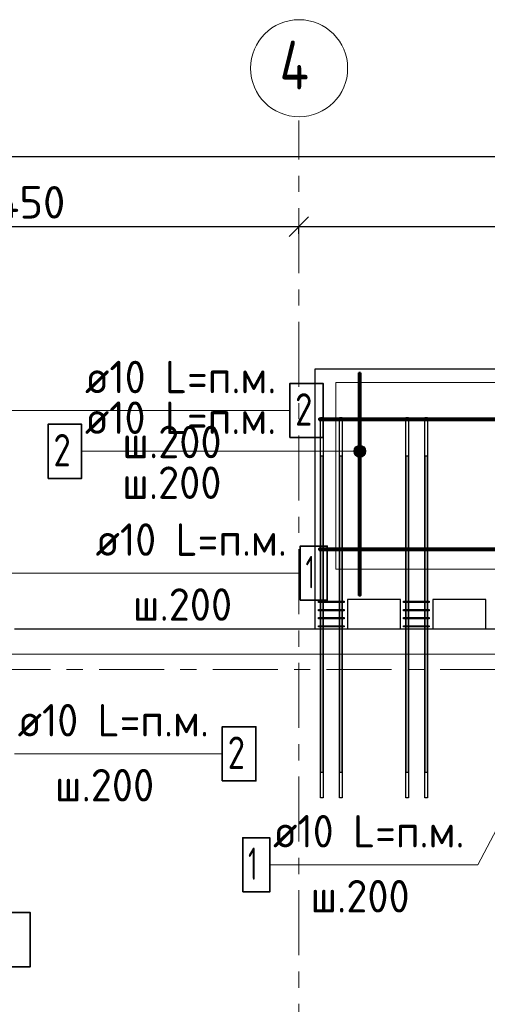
# Model space of a CAD drawing. Header units: metres. Extents: x -38 to 100, y -15 to 21.
# Tile 15 of 246: x 10.88 to 13.76, y 14.34 to 20.4. Entities that reach past the tile are written whole.
import ezdxf

# ---------------------------------------------------------------- set-up
doc = ezdxf.new("R2010")
doc.units = ezdxf.units.M
doc.header["$PDMODE"] = 65
doc.linetypes.add('______11', pattern=[0.5, 0.4, -0.05, 0, -0.05])
doc.linetypes.add('______5', pattern=[1.1, 0.8, -0.1, 0.1, -0.1])
for name, color, linetype, lineweight in [('XR$1$Осевая линия (1)', 7, '______5', 13), ('XR$1$Размерная линия (1)', 7, 'Continuous', 13), ('XR$5$Арм. стержнями верхней зоны', 180, 'Continuous', 35), ('XR$5$Арм. стержнями нижней зоны', 180, 'Continuous', 35), ('XR$5$Арм.стержн. Хомут', 240, 'Continuous', 35), ('XR$5$Арм.стержн.горизонт. 1', 180, 'Continuous', 35), ('XR$5$Арм.стержн.горизонт. 2', 202, 'Continuous', 35), ('XR$5$Общий слой (1)_1', 7, 'Continuous', 13), ('XR$5$Перекрытие (1)', 7, 'Continuous', 35), ('XR$7$Арм. стержнями верхней зоны', 180, 'Continuous', 35), ('XR$7$Арм. стержнями нижней зоны', 180, 'Continuous', 35), ('XR$7$Общий слой (1)_1', 7, 'Continuous', 13), ('XR$7$Перекрытие (1)', 7, 'Continuous', 35)]:
    doc.layers.add(name, color=color, linetype=linetype, lineweight=lineweight)
doc.styles.add('ISOCPEUR', font='txt')
doc.dimstyles.new('DIMSTYLE_3', dxfattribs={"dimtxt": 0.2, "dimasz": 0.2, "dimexe": 0, "dimexo": 0, "dimgap": 0.1, "dimtad": 2, "dimdec": 0, "dimlfac": 1000, "dimrnd": 5, "dimzin": 12, "dimdsep": 46, "dimtxsty": 'ISOCPEUR', "dimblk1": 'ALL_ML_STRICH', "dimblk2": 'ALL_ML_STRICH', "dimsah": 1, "dimcen": 0, "dimclrd": 7, "dimclre": 256, "dimclrt": 7, "dimadec": 0, "dimazin": 0, "dimtfac": 1, "dimtdec": 0, "dimtix": 1, "dimtmove": 2, "dimatfit": 3, "dimfxl": 0, "dimtzin": 0, "dimlwd": 0, "dimlwe": -3, "dimarcsym": 0})

# ---------------------------------------------------------------- blocks, each defined once
blk = doc.blocks.new('ALL_ML_STRICH')
at = {"color": 0, "linetype": 'ByBlock', "lineweight": -2}
for p, q in [((0, -0.5), (0, 0.5)), ((-1, 0), (0.5, 0)), ((-0.3, -0.3), (0.3, 0.3))]:
    blk.add_line(p, q, dxfattribs=at)
blk = doc.blocks.new('*D10')
at = {"layer": 'DEFPOINTS', "color": 7, "linetype": 'Continuous', "lineweight": 13, "transparency": 33554687}
for p in [(0.5, 19.5574), (0.5, 19.3768), (61.6, 17.1197)]:
    blk.add_point(p, dxfattribs=at)
at = {"layer": 'XR$1$Размерная линия (1)', "color": 9, "linetype": 'Continuous', "lineweight": -2, "true_color": 0xc7c7c7, "transparency": 33554687}
for p, q in [((0.5, 19.3568), (0.5, 19.5574)), ((61.6, 17.1397), (61.6, 19.5574))]:
    blk.add_line(p, q, dxfattribs=at)
at = {"layer": 'XR$1$Размерная линия (1)', "color": 7, "linetype": 'Continuous', "lineweight": -2, "transparency": 33554687}
blk.add_line((0.5, 19.5574), (61.6, 19.5574), dxfattribs=at)
at = {"layer": 'XR$1$Размерная линия (1)', "color": 7, "linetype": 'Continuous', "lineweight": 13, "transparency": 33554687, "xscale": 0.2, "yscale": 0.2, "zscale": 0.2, "rotation": 180}
blk.add_blockref('ALL_ML_STRICH', (0.5, 19.5574), dxfattribs=at)
at = {"layer": 'XR$1$Размерная линия (1)', "color": 7, "linetype": 'Continuous', "lineweight": 13, "transparency": 33554687, "xscale": 0.2, "yscale": 0.2, "zscale": 0.2}
blk.add_blockref('ALL_ML_STRICH', (61.6, 19.5574), dxfattribs=at)
at = {"layer": 'XR$1$Размерная линия (1)', "color": 7, "linetype": 'Continuous', "lineweight": 13, "transparency": 33554687, "insert": (31.1, 19.7074), "char_height": 0.2, "width": 1, "attachment_point": 5, "style": 'ISOCPEUR'}
blk.add_mtext('\\A1;{61100}', dxfattribs=at)
blk = doc.blocks.new('*D27')
at = {"layer": 'DEFPOINTS', "color": 7, "linetype": 'Continuous', "lineweight": 13, "transparency": 33554687}
for p in [(9.15, 19.1262), (9.15, 19.1261), (12.6, 19.0612)]:
    blk.add_point(p, dxfattribs=at)
at = {"layer": 'XR$1$Размерная линия (1)', "color": 9, "linetype": 'Continuous', "lineweight": -2, "true_color": 0xc7c7c7, "transparency": 33554687}
for p, q in [((9.15, 19.1261), (9.15, 19.1261)), ((12.6, 19.0812), (12.6, 19.1261))]:
    blk.add_line(p, q, dxfattribs=at)
at = {"layer": 'XR$1$Размерная линия (1)', "color": 7, "linetype": 'Continuous', "lineweight": -2, "transparency": 33554687}
blk.add_line((9.15, 19.1261), (12.6, 19.1261), dxfattribs=at)
at = {"layer": 'XR$1$Размерная линия (1)', "color": 7, "linetype": 'Continuous', "lineweight": 13, "transparency": 33554687, "xscale": 0.2, "yscale": 0.2, "zscale": 0.2, "rotation": 180}
blk.add_blockref('ALL_ML_STRICH', (9.15, 19.1261), dxfattribs=at)
at = {"layer": 'XR$1$Размерная линия (1)', "color": 7, "linetype": 'Continuous', "lineweight": 13, "transparency": 33554687, "xscale": 0.2, "yscale": 0.2, "zscale": 0.2}
blk.add_blockref('ALL_ML_STRICH', (12.6, 19.1261), dxfattribs=at)
at = {"layer": 'XR$1$Размерная линия (1)', "color": 7, "linetype": 'Continuous', "lineweight": 13, "transparency": 33554687, "insert": (10.875, 19.2761), "char_height": 0.2, "width": 0.8, "attachment_point": 5, "style": 'ISOCPEUR'}
blk.add_mtext('\\A1;{3450}', dxfattribs=at)
blk = doc.blocks.new('*D28')
at = {"layer": 'DEFPOINTS', "color": 7, "linetype": 'Continuous', "lineweight": 13, "transparency": 33554687}
for p in [(19.08, 19.4874), (12.6, 19.1261), (12.6, 19.0612)]:
    blk.add_point(p, dxfattribs=at)
at = {"layer": 'XR$1$Размерная линия (1)', "color": 9, "linetype": 'Continuous', "lineweight": -2, "true_color": 0xc7c7c7, "transparency": 33554687}
for p, q in [((19.08, 19.4674), (19.08, 19.1261)), ((12.6, 19.0812), (12.6, 19.1261))]:
    blk.add_line(p, q, dxfattribs=at)
at = {"layer": 'XR$1$Размерная линия (1)', "color": 7, "linetype": 'Continuous', "lineweight": -2, "transparency": 33554687}
blk.add_line((12.6, 19.1261), (19.08, 19.1261), dxfattribs=at)
at = {"layer": 'XR$1$Размерная линия (1)', "color": 7, "linetype": 'Continuous', "lineweight": 13, "transparency": 33554687, "xscale": 0.2, "yscale": 0.2, "zscale": 0.2, "rotation": 180}
blk.add_blockref('ALL_ML_STRICH', (12.6, 19.1261), dxfattribs=at)
at = {"layer": 'XR$1$Размерная линия (1)', "color": 7, "linetype": 'Continuous', "lineweight": 13, "transparency": 33554687, "xscale": 0.2, "yscale": 0.2, "zscale": 0.2}
blk.add_blockref('ALL_ML_STRICH', (19.08, 19.1261), dxfattribs=at)
at = {"layer": 'XR$1$Размерная линия (1)', "color": 7, "linetype": 'Continuous', "lineweight": 13, "transparency": 33554687, "insert": (15.84, 19.2761), "char_height": 0.2, "width": 0.8, "attachment_point": 5, "style": 'ISOCPEUR'}
blk.add_mtext('\\A1;{6480}', dxfattribs=at)

msp = doc.modelspace()

# ---------------------------------------------------------------- hatches: boundary and pattern name
at = {"layer": 'XR$5$Арм. стержнями верхней зоны', "linetype": 'Continuous', "lineweight": 13, "transparency": 33554687}
for points in [[(12.9425, 17.7618), (12.956, 17.7108), (12.956, 17.7753)], [(12.956, 17.7753), (12.9748, 17.7055), (12.9748, 17.7805)], [(12.956, 17.7753), (12.956, 17.7108), (12.9748, 17.7055)], [(12.9748, 17.7805), (12.9748, 17.7055), (12.9935, 17.7108)], [(12.9748, 17.7805), (12.9935, 17.7108), (12.9935, 17.7753)], [(12.9935, 17.7753), (12.9935, 17.7108), (13.007, 17.7243)], [(12.9935, 17.7753), (13.007, 17.7243), (13.007, 17.7618)], [(12.9425, 17.7243), (12.9425, 17.7618), (12.9373, 17.743)], [(12.9425, 17.7618), (12.9425, 17.7243), (12.956, 17.7108)], [(13.007, 17.7618), (13.007, 17.7243), (13.0123, 17.743)]]:
    msp.add_hatch(color=7, dxfattribs=at).paths.add_polyline_path(points)

# ---------------------------------------------------------------- linework, layer by layer
at = {"layer": 'XR$1$Осевая линия (1)', "color": 253, "linetype": '______11', "lineweight": 13, "true_color": 0xa0a0a0, "transparency": 33554687}
for p, q in [((12.6, 8.34), (12.6, 19.78)), ((-2.63, 16.4), (62.6, 16.4))]:
    msp.add_line(p, q, dxfattribs=at)
at = {"layer": 'XR$1$Осевая линия (1)', "color": 7, "linetype": 'Continuous', "lineweight": 13, "transparency": 33554687}
msp.add_circle((12.6013, 20.1017), 0.2988, dxfattribs=at)
at = {"layer": 'XR$5$Арм. стержнями верхней зоны', "color": 7, "linetype": 'Continuous', "lineweight": 13, "transparency": 33554687}
for p, q in [((12.9748, 17.7805), (12.9748, 17.7805)), ((11.2624, 17.743), (12.5424, 17.743)), ((12.5424, 17.743), (12.9748, 17.743)), ((12.9373, 17.743), (12.9373, 17.743)), ((12.9748, 17.7055), (12.9748, 17.7055)), ((13.0123, 17.743), (13.0123, 17.743)), ((10.8483, 15.8802), (12.1283, 15.8802))]:
    msp.add_line(p, q, dxfattribs=at)
at = {"layer": 'XR$5$Арм. стержнями верхней зоны', "color": 4, "linetype": 'Continuous', "lineweight": 50, "transparency": 33554687}
for points in [[(12.9798, 18.2252), (12.9798, 16.8552), (12.9698, 16.8552), (12.9698, 18.2252), (12.9798, 18.2252)], [(16.0248, 17.9352), (12.7248, 17.9352), (12.7248, 17.9452), (16.0248, 17.9452), (16.0248, 17.9352)]]:
    msp.add_lwpolyline(points, dxfattribs=at)
at = {"layer": 'XR$5$Арм. стержнями верхней зоны', "color": 7, "linetype": 'Continuous', "lineweight": 35, "transparency": 33554687}
for points in [[(11.0558, 17.5764), (11.2624, 17.5764), (11.2624, 17.9097), (11.0558, 17.9097), (11.0558, 17.5764)], [(12.1283, 15.7136), (12.335, 15.7136), (12.335, 16.0469), (12.1283, 16.0469), (12.1283, 15.7136)], [(10.7401, 14.5692), (10.9467, 14.5692), (10.9467, 14.9025), (10.7401, 14.9025), (10.7401, 14.5692)]]:
    msp.add_lwpolyline(points, dxfattribs=at)
at = {"layer": 'XR$5$Арм. стержнями верхней зоны', "color": 7, "linetype": 'Continuous', "lineweight": 13, "transparency": 33554687}
msp.add_circle((12.9748, 17.743), 0.0375, dxfattribs=at)
at = {"layer": 'XR$5$Арм. стержнями нижней зоны', "color": 7, "linetype": 'Continuous', "lineweight": 13, "transparency": 33554687}
for p, q in [((13.701, 15.1968), (14.5748, 16.8602)), ((12.421, 15.1968), (13.701, 15.1968))]:
    msp.add_line(p, q, dxfattribs=at)
at = {"layer": 'XR$5$Арм. стержнями нижней зоны', "color": 4, "linetype": 'Continuous', "lineweight": 50, "transparency": 33554687}
msp.add_lwpolyline([(16.0248, 17.1352), (12.7248, 17.1352), (12.7248, 17.1452), (16.0248, 17.1452), (16.0248, 17.1352)], dxfattribs=at)
at = {"layer": 'XR$5$Арм. стержнями нижней зоны', "color": 7, "linetype": 'Continuous', "lineweight": 35, "transparency": 33554687}
msp.add_lwpolyline([(12.2544, 15.0302), (12.421, 15.0302), (12.421, 15.3635), (12.2544, 15.3635), (12.2544, 15.0302)], dxfattribs=at)
at = {"layer": 'XR$5$Арм.стержн. Хомут', "color": 40, "linetype": 'Continuous', "lineweight": 25, "transparency": 33554687}
for points in [[(12.7198, 16.8192), (12.8778, 16.8192), (12.8778, 16.8112), (12.7198, 16.8112), (12.7198, 16.8192)], [(13.2448, 16.8192), (13.4028, 16.8192), (13.4028, 16.8112), (13.2448, 16.8112), (13.2448, 16.8192)], [(12.7198, 16.7692), (12.8778, 16.7692), (12.8778, 16.7612), (12.7198, 16.7612), (12.7198, 16.7692)], [(13.2448, 16.7692), (13.4028, 16.7692), (13.4028, 16.7612), (13.2448, 16.7612), (13.2448, 16.7692)], [(12.7198, 16.7192), (12.8778, 16.7192), (12.8778, 16.7112), (12.7198, 16.7112), (12.7198, 16.7192)], [(13.2448, 16.7192), (13.4028, 16.7192), (13.4028, 16.7112), (13.2448, 16.7112), (13.2448, 16.7192)], [(12.7198, 16.6692), (12.8778, 16.6692), (12.8778, 16.6612), (12.7198, 16.6612), (12.7198, 16.6692)], [(13.2448, 16.6692), (13.4028, 16.6692), (13.4028, 16.6612), (13.2448, 16.6612), (13.2448, 16.6692)]]:
    msp.add_lwpolyline(points, dxfattribs=at)
at = {"layer": 'XR$5$Арм.стержн.горизонт. 1', "color": 7, "linetype": 'Continuous', "lineweight": 25, "transparency": 33554687}
for points in [[(12.7328, 15.6102), (12.7328, 17.9502), (12.7488, 17.9502), (12.7488, 15.6102), (12.7328, 15.6102)], [(12.8508, 15.6102), (12.8508, 17.9502), (12.8668, 17.9502), (12.8668, 15.6102), (12.8508, 15.6102)], [(13.2578, 15.6102), (13.2578, 17.9502), (13.2738, 17.9502), (13.2738, 15.6102), (13.2578, 15.6102)], [(13.3758, 15.6102), (13.3758, 17.9502), (13.3918, 17.9502), (13.3918, 15.6102), (13.3758, 15.6102)]]:
    msp.add_lwpolyline(points, dxfattribs=at)
at = {"layer": 'XR$5$Арм.стержн.горизонт. 2', "color": 34, "linetype": 'Continuous', "lineweight": 25, "transparency": 33554687}
for points in [[(12.7468, 17.7152), (12.7468, 15.7652), (12.7348, 15.7652), (12.7348, 17.7152), (12.7468, 17.7152)], [(12.8648, 17.7152), (12.8648, 15.7652), (12.8528, 15.7652), (12.8528, 17.7152), (12.8648, 17.7152)], [(13.2718, 17.7152), (13.2718, 15.7652), (13.2598, 15.7652), (13.2598, 17.7152), (13.2718, 17.7152)], [(13.3898, 17.7152), (13.3898, 15.7652), (13.3778, 15.7652), (13.3778, 17.7152), (13.3898, 17.7152)]]:
    msp.add_lwpolyline(points, dxfattribs=at)
at = {"layer": 'XR$5$Общий слой (1)_1', "color": 7, "linetype": 'Continuous', "lineweight": 13, "transparency": 33554687}
for points in [[(15.9269, 18.1567), (15.9269, 17.0167), (12.8269, 17.0167), (12.8269, 18.1667), (15.9769, 18.1667)], [(0.4913, -0.2255), (0.4913, 16.4945), (18.9313, 16.4945), (18.9313, 12.1345), (21.7613, 12.1345), (21.7613, 11.6345), (23.8313, 11.6345), (23.8313, 16.5045), (32.4113, 16.5045), (32.4113, 9.0745)]]:
    msp.add_lwpolyline(points, dxfattribs=at)
at = {"layer": 'XR$5$Перекрытие (1)', "color": 7, "linetype": 'Continuous', "lineweight": 25, "transparency": 33554687}
for p, q in [((12.6998, 16.8302), (12.6998, 18.2502)), ((12.6998, 18.2502), (16.0498, 18.2502)), ((12.6998, 16.6502), (12.6998, 16.8302)), ((13.2248, 16.8302), (12.8998, 16.8302)), ((12.8998, 16.8302), (12.8998, 16.6502)), ((13.2248, 16.6502), (13.2248, 16.8302)), ((13.7498, 16.8302), (13.4248, 16.8302)), ((13.4248, 16.8302), (13.4248, 16.6502)), ((13.7498, 16.6502), (13.7498, 16.8302)), ((10.8496, 16.6502), (12.6998, 16.6502)), ((12.8998, 16.6502), (13.2248, 16.6502)), ((13.4248, 16.6502), (13.7498, 16.6502))]:
    msp.add_line(p, q, dxfattribs=at)
at = {"layer": 'XR$7$Арм. стержнями верхней зоны', "color": 7, "linetype": 'Continuous', "lineweight": 13, "transparency": 33554687}
for q in [(10.5746, 17.9937), (12.5432, 17.9937)]:
    msp.add_line((11.2632, 17.9937), q, dxfattribs=at)
at = {"layer": 'XR$7$Арм. стержнями верхней зоны', "color": 7, "linetype": 'Continuous', "lineweight": 35, "transparency": 33554687}
msp.add_lwpolyline([(12.5432, 17.8271), (12.7498, 17.8271), (12.7498, 18.1604), (12.5432, 18.1604), (12.5432, 17.8271)], dxfattribs=at)
at = {"layer": 'XR$7$Арм. стержнями нижней зоны', "color": 7, "linetype": 'Continuous', "lineweight": 13, "transparency": 33554687}
for q in [(9.1746, 16.9927), (12.6081, 16.9927)]:
    msp.add_line((11.3281, 16.9927), q, dxfattribs=at)
at = {"layer": 'XR$7$Арм. стержнями нижней зоны', "color": 7, "linetype": 'Continuous', "lineweight": 35, "transparency": 33554687}
msp.add_lwpolyline([(12.6081, 16.826), (12.7747, 16.826), (12.7747, 17.1593), (12.6081, 17.1593), (12.6081, 16.826)], dxfattribs=at)
at = {"layer": 'XR$7$Общий слой (1)_1', "color": 7, "linetype": 'Continuous', "lineweight": 13, "transparency": 33554687}
msp.add_lwpolyline([(0.4913, -0.2255), (0.4913, 16.4945), (18.9313, 16.4945), (18.9313, 10.6045), (21.5013, 10.6045), (21.5013, 8.7845), (26.3013, 8.7845), (26.3013, 16.5045), (32.4113, 16.5045), (32.4113, 9.0745)], dxfattribs=at)
at = {"layer": 'XR$7$Перекрытие (1)', "color": 7, "linetype": 'Continuous', "lineweight": 25, "transparency": 33554687}
msp.add_line((10.8496, 16.6502), (19.08, 16.6502), dxfattribs=at)

# ---------------------------------------------------------------- texts
at = {"layer": 'XR$1$Осевая линия (1)', "color": 7, "linetype": 'Continuous', "lineweight": 13, "transparency": 33554687, "insert": (12.4813, 19.9712), "char_height": 0.3, "width": 0.359833, "attachment_point": 7, "style": 'ISOCPEUR'}
msp.add_mtext('\\W0.80;4', dxfattribs=at)
at = {"layer": 'XR$5$Арм. стержнями верхней зоны', "color": 7, "linetype": 'Continuous', "lineweight": 25, "transparency": 33554687, "char_height": 0.2, "attachment_point": 7, "style": 'ISOCPEUR'}
for s, insert, width in [('\\W0.94;ø10 L=п.м.', (11.2824, 17.8497), 1.333221), ('\\W0.78;2', (11.0891, 17.6497), 0.217605), ('\\W0.95;ш.200 ', (11.5124, 17.4497), 0.874664), ('\\W0.94;ø10 L=п.м.', (10.8683, 15.9869), 1.333221), ('\\W0.78;2', (12.1617, 15.7869), 0.217605), ('\\W0.95;ш.200 ', (11.0983, 15.5869), 0.874664)]:
    msp.add_mtext(s, dxfattribs=dict(at, insert=insert, width=width))
at = {"layer": 'XR$5$Арм. стержнями нижней зоны', "color": 7, "linetype": 'Continuous', "lineweight": 25, "transparency": 33554687, "char_height": 0.2, "attachment_point": 7, "style": 'ISOCPEUR'}
for s, insert, width in [('\\W0.94;ø10 L=п.м.', (12.441, 15.3035), 1.333221), ('\\W0.56;1', (12.2877, 15.1035), 0.155556), ('\\W0.95;ш.200 ', (12.671, 14.9035), 0.874664)]:
    msp.add_mtext(s, dxfattribs=dict(at, insert=insert, width=width))
at = {"layer": 'XR$7$Арм. стержнями верхней зоны', "color": 7, "linetype": 'Continuous', "lineweight": 25, "transparency": 33554687, "char_height": 0.2, "attachment_point": 7, "style": 'ISOCPEUR'}
for s, insert, width in [('\\W0.94;ø10 L=п.м.', (11.2832, 18.1004), 1.333221), ('\\W0.78;2', (12.5765, 17.9004), 0.217605), ('\\W0.95;ш.200 ', (11.5132, 17.7004), 0.874664)]:
    msp.add_mtext(s, dxfattribs=dict(at, insert=insert, width=width))
at = {"layer": 'XR$7$Арм. стержнями нижней зоны', "color": 7, "linetype": 'Continuous', "lineweight": 25, "transparency": 33554687, "char_height": 0.2, "attachment_point": 7, "style": 'ISOCPEUR'}
for s, insert, width in [('\\W0.94;ø10 L=п.м.', (11.3481, 17.0993), 1.333221), ('\\W0.56;1', (12.6414, 16.8993), 0.155556), ('\\W0.95;ш.200 ', (11.5781, 16.6993), 0.874664)]:
    msp.add_mtext(s, dxfattribs=dict(at, insert=insert, width=width))

# ---------------------------------------------------------------- dimensions: what is measured, and where the dimension line sits
at = {"layer": 'XR$1$Размерная линия (1)', "color": 7, "linetype": 'Continuous', "lineweight": 13, "transparency": 33554687}
for base, p1, p2, picture, middle in [((61.6, 19.5574), (0.5, 19.3568), (61.6, 17.1397), '*D10', (31.1, 19.7074)), ((19.08, 19.1261), (12.6, 19.0812), (19.08, 19.4674), '*D28', (15.84, 19.2761)), ((12.6, 19.1261), (9.15, 19.1261), (12.6, 19.0812), '*D27', (10.875, 19.2761))]:
    dim = msp.add_linear_dim(base=base, p1=p1, p2=p2, dimstyle='DIMSTYLE_3', override={"dimpost": '<>', "dimclrd": 7, "dimclre": 9, "dimclrt": 7, "dimlwd": 0, "dimlwe": 65533}, dxfattribs=at)
    dim.commit()
    dim.dimension.update_dxf_attribs({"geometry": picture, "text_midpoint": middle, "dimtype": 160})

doc.saveas('drawing.dxf')
